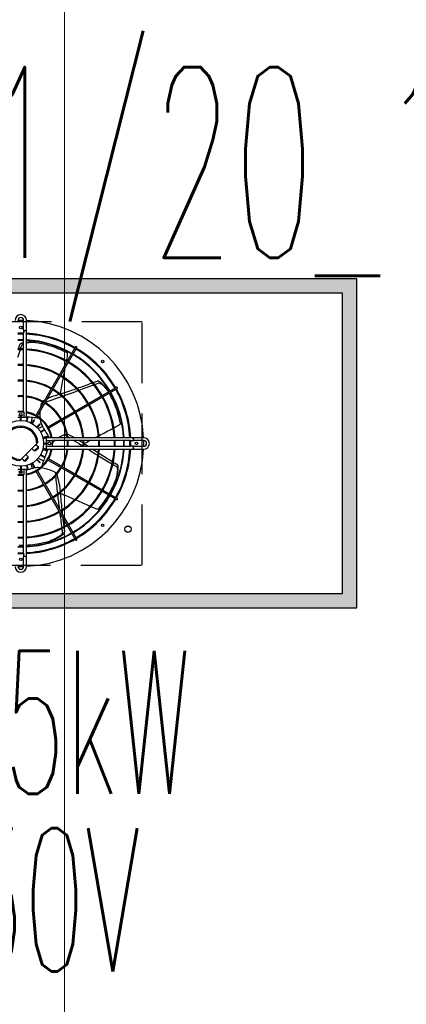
# Model space of a CAD drawing. Header units: millimetres. Extents: x -7955266 to 72030, y -46136 to 9299934.
# Tile 41 of 203: x -5182839 to -5182433, y 6617824 to 6618857. Entities that reach past the tile are written whole.
import ezdxf
from ezdxf.enums import TextEntityAlignment as Align

# ---------------------------------------------------------------- set-up
doc = ezdxf.new("R2010")
doc.units = ezdxf.units.MM
doc.header["$LTSCALE"] = 10
doc.linetypes.add('HIDDEN', pattern=[9.525, 6.35, -3.175])
for name, color, linetype, lineweight in [('!XREF', 8, 'Continuous', 5), ('BMS_urzadzenia_nr_obw_magistrala', 140, 'Continuous', 13), ('BMS_urzadzenia_WE_WY', 30, 'Continuous', 20), ('IE_ATRYBUTY_ BLOCK_1', 7, 'Continuous', 25), ('IE_ATRYBUTY_ BLOCK_2', 7, 'Continuous', 18), ('IE_urzadzenia', 30, 'Continuous', 25), ('IE_urzadzenia_nr_obw', 94, 'Continuous', 20), ('XREF_E_PRZ24002_rzut dachu$0$0-DACH-ISTN', 8, 'Continuous', 5), ('XREF_E_PRZ24002_rzut dachu$0$DO-HALA-WYMIAR', 8, 'Continuous', 5)]:
    doc.layers.add(name, color=color, linetype=linetype, lineweight=lineweight)
doc.styles.add('ROMANS', font='romans.shx', dxfattribs={"width": 0.8})
doc.styles.add('XREF_E_PRZ24002_rzut dachu$0$CP_ATTR', font='ROMANS.SHX')
doc.styles.add('XREF_E_PRZ24002_rzut dachu$0$ROMANS', font='romans.shx', dxfattribs={"width": 0.8})
doc.dimstyles.new('XREF_E_PRZ24002_rzut dachu$0$STANDARD', dxfattribs={"dimscale": 1.4, "dimtxt": 21, "dimasz": 0.5, "dimexe": 0.2, "dimexo": 0.1, "dimgap": 6, "dimtad": 1, "dimdec": 1, "dimrnd": 0.5, "dimzin": 12, "dimdsep": 46, "dimtxsty": 'XREF_E_PRZ24002_rzut dachu$0$ROMANS', "dimblk1": 'XREF_E_PRZ24002_rzut dachu$0$Q', "dimblk2": 'XREF_E_PRZ24002_rzut dachu$0$Q', "dimsah": 1, "dimcen": 0.5, "dimse1": 1, "dimse2": 1, "dimclrd": 8, "dimclre": 8, "dimclrt": 7, "dimadec": 0, "dimazin": 0, "dimtfac": 1, "dimtdec": 1, "dimtix": 1, "dimtmove": 2, "dimatfit": 3, "dimldrblk": 'XREF_E_PRZ24002_rzut dachu$0$Q', "dimfxl": 1, "dimtolj": 1, "dimtzin": 12, "dimarcsym": 0})

# ---------------------------------------------------------------- blocks, each defined once
blk = doc.blocks.new('XREF_E_PRZ24002_rzut dachu$0$Q')
for p, q in [((0, 20), (0, -20)), ((10.61, 10.61), (-10.61, -10.61))]:
    blk.add_line(p, q)
blk = doc.blocks.new('*D290')
at = {"layer": 'XREF_E_PRZ24002_rzut dachu$0$DO-HALA-WYMIAR', "color": 8, "lineweight": -2, "transparency": 16777216}
blk.add_line((-276589.79, 266438.33), (-276589.79, 267592.25), dxfattribs=at)
at = {"layer": 'XREF_E_PRZ24002_rzut dachu$0$DO-HALA-WYMIAR', "color": 8, "linetype": 'ByBlock', "lineweight": -2, "transparency": 16777216}
for p, rotation in [((-276589.79, 267593.25), 90), ((-276589.79, 266437.33), 270)]:
    blk.add_blockref('XREF_E_PRZ24002_rzut dachu$0$Q', p, dxfattribs=dict(at, rotation=rotation))
at = {"layer": 'XREF_E_PRZ24002_rzut dachu$0$DO-HALA-WYMIAR', "color": 7, "transparency": 16777216, "insert": (-276622.79, 267015.29), "char_height": 42, "attachment_point": 5, "rotation": 90, "style": 'XREF_E_PRZ24002_rzut dachu$0$ROMANS'}
blk.add_mtext('\\A1;1156', dxfattribs=at)
blk = doc.blocks.new('urzadzenie_klimatyzatorZ')
h = blk.add_hatch(color=256)
h.paths.add_polyline_path([(-337.5, -330), (337.5, -330), (337.5, -15), (-337.5, -15)], flags=16)
h.paths.add_polyline_path([(-352.5, -345), (352.5, -345), (352.5, 0), (-352.5, 0)])
at = {"linetype": 'HIDDEN'}
for p, q in [((127.5, -45), (-127.5, -45)), ((127.5, -300), (127.5, -45)), ((-127.5, -300), (127.5, -300))]:
    blk.add_line(p, q, dxfattribs=at)
for p, q in [((3, -53.5), (3, -43.5)), ((6, -53.5), (6, -43.5)), ((3, -53.5), (3, -55.5)), ((3, -55.5), (3, -57.4)), ((3, -139.5), (3, -57.4)), ((6, -55.5), (6, -53.5)), ((6, -57.4), (6, -55.5)), ((6, -145.5), (6, -57.4)), ((57.5, -71.4), (56.9, -72.5)), ((58.2, -73.2), (58.8, -72.2)), ((15.9, -143.5), (56.9, -72.5)), ((17.1, -144.3), (58.2, -73.2)), ((33.1, -123.3), (27.8, -125.8)), ((28.2, -155.4), (99.3, -114.3)), ((29, -156.6), (100, -115.6)), ((100.3, -113.7), (99.3, -114.3)), ((100, -115.6), (101.1, -115)), ((25.4, -127), (24.6, -127.4)), ((-3.2, -139.5), (3.2, -139.5)), ((0.4, -143.5), (-0.8, -143.2)), ((-0.3, -148.5), (-0.3, -144)), ((0.3, -144), (-0.3, -144)), ((0.3, -148.5), (0.3, -144)), ((0.5, -143.5), (0.4, -144)), ((3.2, -139.5), (3.2, -145.5)), ((17.1, -144.3), (15.9, -143.5)), ((-0.3, -145.5), (-3.2, -145.5)), ((-0.3, -146.9), (-0.7, -148.5)), ((3.2, -145.5), (0.3, -145.5)), ((6, -145.5), (3.2, -145.5)), ((5.9, -149.2), (7.1, -144.9)), ((6.5, -149.4), (7.7, -145)), ((7.7, -145), (7.1, -144.9)), ((11, -151.2), (12.4, -145.1)), ((11.7, -151.6), (14, -147.7)), ((12.3, -151.9), (14.5, -148)), ((14.5, -148), (14, -147.7)), ((16.8, -155.3), (19.9, -152.1)), ((17.2, -155.7), (20.4, -152.6)), ((23, -154.8), (18.3, -157)), ((20.4, -152.6), (19.9, -152.1)), ((22.9, -154.7), (22.4, -153.6)), ((20.6, -160.2), (24.5, -158)), ((20.9, -160.8), (24.8, -158.5)), ((23.1, -166), (27.5, -164.8)), ((23.5, -167.8), (29.1, -165.1)), ((24.8, -158.5), (24.5, -158)), ((27.6, -165.4), (27.5, -164.8)), ((29, -156.6), (28.2, -155.4)), ((56.7, -166.5), (50.6, -163.6)), ((0.2, -189.3), (16.8, -172.7)), ((15.9, -173.6), (18.5, -176.1)), ((16.8, -172.7), (18, -171.5)), ((23.3, -166.6), (27.6, -165.4)), ((24, -172.2), (28.5, -172.2)), ((24, -172.8), (28.5, -172.8)), ((115.1, -166.5), (27, -166.5)), ((27, -169.3), (27, -166.5)), ((27, -172.2), (27, -169.3)), ((27, -169.3), (33, -169.3)), ((27, -175.7), (27, -172.8)), ((28.5, -172.8), (28.5, -172.2)), ((33, -169.3), (33, -175.7)), ((115.1, -169.5), (33, -169.5)), ((117, -166.5), (115.1, -166.5)), ((115.1, -169.5), (117, -169.5)), ((118.9, -166.5), (117, -166.5)), ((117, -169.5), (118.9, -169.5)), ((129, -166.5), (118.9, -166.5)), ((129, -169.5), (118.9, -169.5)), ((5.3, -184.2), (7.8, -186.7)), ((11.7, -177.8), (14.2, -180.3)), ((14.2, -180.3), (18.5, -176.1)), ((15.5, -180.3), (14.2, -180.3)), ((18.5, -177.4), (15.5, -180.3)), ((18.5, -177.4), (18.5, -176.1)), ((20.6, -184.8), (24.5, -187)), ((20.9, -184.2), (24.8, -186.5)), ((23.1, -179), (27.5, -180.2)), ((23.3, -178.4), (27.6, -179.6)), ((28.2, -179.4), (23.5, -177.2)), ((27, -178.5), (27, -175.7)), ((33, -175.7), (27, -175.7)), ((27, -178.5), (115.1, -178.5)), ((27.5, -180.2), (27.6, -179.6)), ((28.2, -179.3), (28.6, -178.5)), ((33, -175.5), (115.1, -175.5)), ((117, -175.5), (115.1, -175.5)), ((115.1, -178.5), (117, -178.5)), ((118.9, -175.5), (117, -175.5)), ((117, -178.5), (118.9, -178.5)), ((118.9, -175.5), (129, -175.5)), ((118.9, -178.5), (129, -178.5)), ((-1, -190.5), (0.2, -189.3)), ((1.1, -188.4), (3.6, -191)), ((3.6, -191), (7.8, -186.7)), ((4.9, -191), (3.6, -191)), ((7.8, -188), (4.9, -191)), ((5.9, -195.8), (7.1, -200.1)), ((6.5, -195.6), (7.7, -200)), ((7.8, -188), (7.8, -186.7)), ((12.2, -198.8), (11, -193.8)), ((11.7, -193.4), (14, -197.3)), ((12.3, -193.1), (14.5, -197)), ((16.8, -189.7), (19.9, -192.9)), ((17.2, -189.3), (20.4, -192.4)), ((18.3, -188), (23.9, -190.7)), ((19.9, -192.9), (20.4, -192.4)), ((24.5, -187), (24.8, -186.5)), ((28.2, -189.6), (29, -188.4)), ((28.2, -189.6), (99.3, -230.7)), ((29, -188.4), (100, -229.4)), ((-3.2, -199.5), (-0.3, -199.5)), ((3.2, -205.5), (-3.2, -205.5)), ((-0.7, -196.5), (-0.3, -198.1)), ((-0.3, -196.5), (-0.3, -201)), ((-0.3, -201), (0.3, -201)), ((0.3, -196.5), (0.3, -201)), ((0.3, -199.5), (3.2, -199.5)), ((0.4, -201), (0.7, -202.5)), ((3, -287.5), (3, -205.5)), ((3.2, -199.5), (6, -199.5)), ((3.2, -199.5), (3.2, -205.5)), ((6, -287.5), (6, -199.5)), ((7.1, -200.1), (7.7, -200)), ((12.3, -198.8), (13.5, -198.5)), ((14, -197.3), (14.5, -197)), ((15.9, -201.5), (17.1, -200.7)), ((15.9, -201.5), (56.9, -272.5)), ((17.1, -200.7), (58.2, -271.8)), ((40.6, -215.7), (38.5, -206.5)), ((99.3, -230.7), (100.3, -231.3)), ((101.1, -230), (100, -229.4)), ((56.9, -272.5), (57.5, -273.6)), ((58.8, -272.8), (58.2, -271.8)), ((3, -287.5), (3, -289.5)), ((6, -289.5), (6, -287.5)), ((3, -289.5), (3, -291.4)), ((3, -301.5), (3, -291.4)), ((6, -291.4), (6, -289.5)), ((6, -301.5), (6, -291.4))]:
    blk.add_line(p, q)
for points in [[(-352.5, -345), (352.5, -345), (352.5, 0), (-352.5, 0)], [(-337.5, -330), (337.5, -330), (337.5, -15), (-337.5, -15)]]:
    blk.add_lwpolyline(points, close=True)
for centre, radius in [((0, -51), 1.35), ((85.9, -86.6), 1.35), ((0, -142.5), 1.5), ((0, -172.5), 24), ((30, -172.5), 1.5), ((121.5, -172.5), 1.35), ((0, -202.5), 1.5), ((85.9, -258.4), 1.35), ((112.5, -262.5), 3.38), ((0, -294), 1.35)]:
    blk.add_circle(centre, radius)
for centre, radius, start, end in [((0, -43.5), 6, 0, 180), ((0, -43.5), 3, 0, 180), ((0, -172.5), 129, 90, 91.3326), ((0, -172.5), 129, 88.6674, 90), ((0, -172.5), 129, 2.6659, 87.3341), ((0, -172.5), 115.5, 90, 91.4884), ((0, -172.5), 114.6, 90, 91.5001), ((0, -172.5), 115.5, 88.5116, 90), ((0, -172.5), 114.6, 88.4999, 90), ((4.5, -55.5), 1.5, 0, 180), ((0, -172.5), 115.5, 60.3721, 87.0223), ((0, -172.5), 114.6, 60.375, 86.9988), ((0, -172.5), 108.6, 90, 91.583), ((0, -172.5), 108, 90, 91.5918), ((0, -172.5), 108.6, 88.417, 90), ((0, -172.5), 108, 88.4082, 90), ((3.8, -70.7), 2.89, 105.4119, 152.3986), ((0, -172.5), 108.6, 60.3957, 86.8329), ((0, -172.5), 108, 60.3979, 86.8153), ((9.5, -117.7), 51.2, 85.9958, 93.9403), ((11.7, -110.1), 43.3, 83.4711, 97.54), ((0, -172.5), 106.7, 81.0509, 82.9516), ((0, -172.5), 106.7, 77.1432, 81.0504), ((0, -172.5), 106.7, 63.3522, 77.1426), ((58.1, -71.8), 0.75, 330, 150), ((0, -172.5), 99.1, 90, 91.7349), ((0, -172.5), 98.2, 90, 91.7508), ((0, -172.5), 99.1, 88.2651, 90), ((0, -172.5), 98.2, 88.2492, 90), ((0, -172.5), 99.1, 60.4337, 86.5286), ((0, -172.5), 98.2, 60.4376, 86.4967), ((45.2, -82.5), 6, 47.9334, 63.3497), ((43.2, -79.1), 6.02, 349.3732, 9.8478), ((0, -172.5), 108, 30.3979, 59.6021), ((0, -172.5), 108.6, 30.3957, 59.6043), ((0, -172.5), 114.6, 30.375, 59.625), ((0, -172.5), 115.5, 30.3721, 59.6279), ((0, -172.5), 82.7, 90, 92.0794), ((0, -172.5), 81.8, 90, 92.1023), ((0, -172.5), 82.7, 87.9206, 90), ((0, -172.5), 81.8, 87.8977, 90), ((0, -172.5), 82.7, 60.5197, 85.8384), ((0, -172.5), 81.8, 60.5255, 85.7926), ((0, -172.5), 98.2, 30.4376, 59.5624), ((0, -172.5), 99.1, 30.4337, 59.5663), ((0, -172.5), 81.8, 30.5255, 59.4745), ((0, -172.5), 82.7, 30.5197, 59.4803), ((0, -172.5), 66.3, 90, 92.5946), ((0, -172.5), 65.4, 90, 92.6304), ((0, -172.5), 66.3, 87.4054, 90), ((0, -172.5), 65.4, 87.3696, 90), ((0, -172.5), 66.3, 60.6484, 84.8054), ((0, -172.5), 65.4, 60.6574, 84.7337), ((0, -172.5), 49.9, 90, 93.4495), ((0, -172.5), 49, 90, 93.513), ((0, -172.5), 49.9, 86.5505, 90), ((0, -172.5), 49, 86.487, 90), ((0, -172.5), 49.9, 60.8619, 83.0885), ((0, -172.5), 65.4, 30.6574, 59.3426), ((0, -172.5), 66.3, 30.6484, 59.3516), ((0, -172.5), 99.1, 3.4714, 29.5663), ((0, -172.5), 106.7, 30.4028, 31.5231), ((0, -172.5), 106.7, 25.7146, 29.5968), ((0, -172.5), 108, 3.1847, 29.6021), ((0, -172.5), 108.6, 3.1671, 29.6043), ((0, -172.5), 114.6, 3.0012, 29.625), ((100.7, -114.4), 0.75, 300, 120), ((0, -172.5), 115.5, 2.9777, 29.6279), ((0, -172.5), 49, 60.8777, 82.9608), ((63.8, -141.8), 43.7, 166.1657, 171.6382), ((27.2, -132.8), 6, 157.2754, 166.1649), ((27.2, -132.8), 6, 141.0566, 157.2746), ((27.2, -132.8), 6, 115.7143, 132.1103), ((0, -172.5), 49, 30.8777, 59.1223), ((0, -172.5), 49.9, 30.8619, 59.1381), ((0, -172.5), 81.8, 4.2074, 29.4745), ((0, -172.5), 82.7, 4.1616, 29.4803), ((0, -172.5), 98.2, 3.5033, 29.5624), ((0, -172.5), 106.7, 11.9236, 25.7141), ((0, -172.5), 33.5, 90, 95.1455), ((0, -172.5), 33.5, 84.8545, 90), ((28.8, 18.1), 164, 260.054, 260.2535), ((0, -172.5), 33.5, 61.2848, 79.6668), ((0, -172.5), 32.6, 10.6222, 79.3778), ((28.8, 18.1), 164, 262.0111, 264.263), ((0, -172.5), 33.5, 31.2848, 58.7152), ((63.8, -141.8), 43.7, 176.4659, 185.364), ((0, -172.5), 65.4, 5.2663, 29.3426), ((0, -172.5), 66.3, 5.1946, 29.3516), ((0, -172.5), 18, 3.1897, 266.8103), ((63.8, -141.8), 43.7, 189.753, 190.8934), ((66.6, -133.9), 48.4, 198.4111, 205.5513), ((66.1, -132.6), 48.5, 201.0324, 205.577), ((166.9, -76.2), 164, 208.6254, 212.8344), ((0, -172.5), 49, 7.0392, 29.1223), ((0, -172.5), 49.9, 6.9115, 29.1381), ((100, -148.1), 6.02, 297.9446, 318.4192), ((98.5, -151.7), 6, 356.5049, 11.9211), ((0, -172.5), 16.8, 359.4153, 270.5847), ((0, -172.5), 33.5, 10.3332, 28.7152), ((63.8, -203.2), 43.7, 114.7381, 122.8535), ((48, -169), 6, 105.8468, 114.7364), ((48, -169), 6, 89.628, 105.846), ((48, -169), 6, 64.2857, 80.6818), ((0, -172.5), 33.5, 354.8545, 5.1455), ((0, -172.5), 49, 356.487, 3.513), ((0, -172.5), 49.9, 356.5505, 3.4495), ((0, -172.5), 65.4, 357.3696, 2.6304), ((0, -172.5), 66.3, 357.4054, 2.5946), ((0, -172.5), 81.8, 357.8977, 2.1023), ((0, -172.5), 82.7, 357.9206, 2.0794), ((0, -172.5), 98.2, 358.2492, 1.7508), ((0, -172.5), 99.1, 358.2651, 1.7349), ((0, -172.5), 108, 358.4082, 1.5918), ((0, -172.5), 108.6, 358.417, 1.583), ((0, -172.5), 114.6, 358.4999, 1.5001), ((0, -172.5), 115.5, 358.5116, 1.4884), ((117, -168), 1.5, 270, 90), ((129, -172.5), 6, 270, 90), ((0, -172.5), 129, 358.6674, 1.3326), ((129, -172.5), 3, 270, 90), ((0, -172.5), 32.6, 280.6222, 349.3778), ((0, -172.5), 129, 272.6659, 357.3341), ((179.4, -243), 164, 157.1969, 161.4059), ((0, -172.5), 33.5, 331.2848, 349.6668), ((0, -172.5), 49, 330.8777, 352.9608), ((0, -172.5), 49.9, 330.8619, 353.0885), ((0, -172.5), 65.4, 330.6574, 354.7337), ((0, -172.5), 66.3, 330.6484, 354.8054), ((0, -172.5), 81.8, 330.5255, 355.7926), ((0, -172.5), 82.7, 330.5197, 355.8384), ((0, -172.5), 98.2, 330.4376, 356.4967), ((0, -172.5), 99.1, 330.4337, 356.5286), ((0, -172.5), 108, 330.3979, 356.8153), ((0, -172.5), 108.6, 330.3957, 356.8329), ((0, -172.5), 114.6, 330.375, 356.9988), ((0, -172.5), 115.5, 330.3721, 357.0223), ((117, -177), 1.5, 270, 90), ((0, -172.5), 33.5, 301.2848, 328.7152), ((0, -172.5), 33.5, 264.8545, 275.1455), ((56.7, -356.7), 164, 109.6881, 109.9773), ((56.7, -356.7), 164, 105.7683, 108.0193), ((0, -172.5), 33.5, 280.3332, 298.7152), ((22.8, -246), 48.4, 95.5539, 102.6941), ((24.1, -245.8), 48.5, 98.1752, 102.7199), ((15.7, -241.5), 43.7, 86.8959, 88.0362), ((15.7, -241.5), 43.7, 63.3088, 82.5066), ((0, -172.5), 49, 300.8777, 329.1223), ((0, -172.5), 49.9, 300.8619, 329.1381), ((0, -172.5), 65.4, 300.6574, 329.3426), ((0, -172.5), 66.3, 300.6484, 329.3516), ((32.7, -207.8), 6, 54.4182, 63.3078), ((32.7, -207.8), 6, 38.1994, 54.4175), ((32.7, -207.8), 6, 12.8571, 29.2532), ((0, -172.5), 49, 277.0392, 299.1223), ((0, -172.5), 49.9, 276.9115, 299.1381), ((0, -172.5), 81.8, 300.5255, 329.4745), ((0, -172.5), 82.7, 300.5197, 329.4803), ((0, -172.5), 106.7, 334.2861, 338.1933), ((0, -172.5), 106.7, 338.1937, 340.0945), ((0, -172.5), 49, 266.487, 273.513), ((0, -172.5), 49.9, 266.5505, 273.4495), ((0, -172.5), 98.2, 300.4376, 329.5624), ((0, -172.5), 99.1, 300.4337, 329.5663), ((0, -172.5), 106.7, 320.4952, 329.5968), ((0, -172.5), 106.7, 330.4037, 334.2848), ((0, -172.5), 65.4, 275.2663, 299.3426), ((0, -172.5), 66.3, 275.1946, 299.3516), ((0, -172.5), 108, 300.3979, 329.6021), ((0, -172.5), 108.6, 300.3957, 329.6043), ((0, -172.5), 114.6, 300.375, 329.625), ((0, -172.5), 115.5, 300.3721, 329.6279), ((100.7, -230.6), 0.75, 240, 60), ((0, -172.5), 65.4, 267.3696, 272.6304), ((0, -172.5), 66.3, 267.4054, 272.5946), ((0, -172.5), 81.8, 274.2074, 299.4745), ((0, -172.5), 82.7, 274.1616, 299.4803), ((81.4, -235.4), 6.02, 246.5161, 266.9907), ((77.7, -236.5), 6, 305.0763, 320.4926), ((0, -172.5), 81.8, 267.8977, 272.1023), ((0, -172.5), 82.7, 267.9206, 272.0794), ((0, -172.5), 98.2, 273.5033, 299.5624), ((0, -172.5), 99.1, 273.4714, 299.5663), ((0, -172.5), 108, 273.1847, 299.6021), ((0, -172.5), 108.6, 273.1671, 299.6043), ((0, -172.5), 98.2, 268.2492, 271.7508), ((0, -172.5), 99.1, 268.2651, 271.7349), ((0, -172.5), 114.6, 273.0012, 299.625), ((0, -172.5), 115.5, 272.9777, 299.6279), ((0, -172.5), 106.7, 273.2242, 282.8571), ((0, -172.5), 106.7, 282.8575, 286.7647), ((0, -172.5), 106.7, 286.7652, 288.6659), ((58.1, -273.2), 0.75, 210, 30), ((0, -172.5), 108, 268.4082, 271.5918), ((0, -172.5), 108.6, 268.417, 271.583), ((0, -172.5), 114.6, 268.4999, 271.5001), ((0, -172.5), 115.5, 268.5116, 271.4884), ((0, -172.5), 106.7, 269.0665, 271.6112), ((4.5, -289.5), 1.5, 180, 0), ((0, -301.5), 6, 180, 0), ((0, -172.5), 129, 268.6674, 271.3326), ((0, -301.5), 3, 180, 0)]:
    blk.add_arc(centre, radius, start, end)
for centre, major_axis, ratio, start_param, end_param in [((1105.1, 4858.3), (-1143.6, -5010.6), 0.018843, 0.181938, 0.187017), ((1105.1, 4858.3), (-1148.9, -5033.8), 0.018843, 0.206114, 0.210059), ((1105.1, 4858.3), (-1148.9, -5033.8), 0.018843, 0.19712, 0.205219), ((-390.6, -1694.7), (-531.2, -2327.2), 0.040757, 2.343333, 2.346709), ((-390.6, -1694.7), (-531.2, -2327.2), 0.040757, 2.34174, 2.342778), ((-390.6, -1694.7), (-531.2, -2327.2), 0.040757, 2.333158, 2.339108), ((-390.6, -1694.7), (-531.2, -2327.2), 0.040757, 2.322894, 2.332595), ((4622.3, 2100.1), (-4630.5, -2229.9), 0.018843, 0.161837, 0.180909), ((4622.3, 2100.1), (-4652, -2240.3), 0.018843, 0.188944, 0.205219), ((4622.3, 2100.1), (-4630.5, -2229.9), 0.018843, 0.181938, 0.187017), ((4622.3, 2100.1), (-4652, -2240.3), 0.018843, 0.206114, 0.210059), ((4622.3, 2100.1), (-4652, -2240.3), 0.018843, 0.146026, 0.168097), ((4622.3, 2100.1), (-4630.5, -2229.9), 0.018843, 0.124789, 0.135982), ((4622.3, 2100.1), (-4630.5, -2229.9), 0.018843, 0.137514, 0.160637), ((4622.3, 2100.1), (-4652, -2240.3), 0.018843, 0.169281, 0.187941), ((4622.3, 2100.1), (-4652, -2240.3), 0.018843, 0.13987, 0.143016), ((-30.8, -118.6), (94.9, -21.6), 0.192511, -1.054205, -0.97772), ((-1433.6, -816.2), (-2150.7, -1035.7), 0.040757, 2.343333, 2.346709), ((4658.8, -2369.4), (4652, -2240.3), 0.018843, 3.281463, 3.284642), ((4658.8, -2369.4), (4652, -2240.3), 0.018843, 3.286266, 3.289555), ((-1433.6, -816.2), (-2150.7, -1035.7), 0.040757, 2.330442, 2.332595), ((-1433.6, -816.2), (-2150.7, -1035.7), 0.040757, 2.333158, 2.342778), ((22.9, -114.8), (42.2, -87.7), 0.192511, -1.054205, -1.035545), ((4658.8, -2369.4), (4652, -2240.3), 0.018843, 3.296618, 3.30969), ((4658.8, -2369.4), (4630.5, -2229.9), 0.018843, 3.271357, 3.277575), ((4658.8, -2369.4), (4630.5, -2229.9), 0.018843, 3.279106, 3.286668), ((-1433.6, -816.2), (-2150.7, -1035.7), 0.040757, 2.322894, 2.32675), ((4658.8, -2369.4), (4652, -2240.3), 0.018843, 3.31643, 3.329534), ((4658.8, -2369.4), (4630.5, -2229.9), 0.018843, 3.293869, 3.30223), ((4658.8, -2369.4), (4652, -2240.3), 0.018843, 3.330536, 3.346812), ((4658.8, -2369.4), (4630.5, -2229.9), 0.018843, 3.303429, 3.322502), ((59.4, -154.4), (-42.2, -87.7), 0.192511, -1.054205, -0.97772), ((4658.8, -2369.4), (4652, -2240.3), 0.018843, 3.347706, 3.351652), ((4658.8, -2369.4), (4630.5, -2229.9), 0.018843, 3.323531, 3.328609), ((51.2, -207.7), (-94.9, -21.6), 0.192511, -1.054205, -1.028833), ((1187.1, -5184.6), (1148.9, -5033.8), 0.018843, 3.281463, 3.284642), ((1187.1, -5184.6), (1148.9, -5033.8), 0.018843, 3.286266, 3.30969), ((1187.1, -5184.6), (1143.6, -5010.6), 0.018843, 3.266381, 3.277575), ((1187.1, -5184.6), (1148.9, -5033.8), 0.018843, 3.310873, 3.326886), ((1187.1, -5184.6), (1143.6, -5010.6), 0.018843, 3.279106, 3.30223), ((-1397.1, 547), (2150.7, -1035.7), 0.040757, -0.818699, -0.808998), ((-1397.1, 547), (2150.7, -1035.7), 0.040757, -0.808434, -0.798814), ((1187.1, -5184.6), (1148.9, -5033.8), 0.018843, 3.330889, 3.346812), ((1187.1, -5184.6), (1143.6, -5010.6), 0.018843, 3.303429, 3.307666), ((-1397.1, 547), (2150.7, -1035.7), 0.040757, -0.79826, -0.794884), ((1187.1, -5184.6), (1143.6, -5010.6), 0.018843, 3.312015, 3.322502), ((1187.1, -5184.6), (1148.9, -5033.8), 0.018843, 3.347706, 3.351652), ((1187.1, -5184.6), (1143.6, -5010.6), 0.018843, 3.323531, 3.328609)]:
    blk.add_ellipse(centre, major_axis=major_axis, ratio=ratio, start_param=start_param, end_param=end_param)
for points, knots in [([(3, -67), (2.6, -67), (2.3, -67.1), (1.6, -67.3), (1.2, -67.4), (0.7, -67.5), (0.6, -67.6), (0.2, -67.7), (0.1, -67.8), (-0.3, -68), (-0.5, -68.2), (-0.8, -68.4), (-0.8, -68.5), (-1, -68.7), (-1, -68.8), (-1, -68.9)], [105.823819, 105.823819, 105.823819, 105.823819, 109.253118, 109.253118, 112.682473, 112.682473, 114.39715, 114.39715, 116.111827, 116.111827, 118.548976, 118.548976, 119.767551, 119.767551, 120.608571, 120.608571, 120.608571, 120.608571]), ([(90.9, -116.7), (90.7, -116.4), (90.5, -116.1), (89.9, -115.3), (89.5, -114.7), (88.7, -113.7), (88.2, -113.1), (87.4, -112.1), (86.9, -111.6), (86, -110.7), (85.6, -110.2), (84.9, -109.5), (84.6, -109.3), (84.1, -108.8), (83.8, -108.6), (83.2, -108.1), (83, -107.9), (82.5, -107.6), (82.3, -107.5), (82, -107.4), (81.9, -107.3), (81.5, -107.1), (81.3, -107.1), (80.9, -107), (80.7, -107), (80.5, -107.1), (80.5, -107.1), (80.4, -107.1)], [72.856457, 72.856457, 72.856457, 72.856457, 76.498272, 76.498272, 82.972306, 82.972306, 89.446341, 89.446341, 95.920375, 95.920375, 102.39441, 102.39441, 105.823764, 105.823764, 109.253118, 109.253118, 112.682473, 112.682473, 114.39715, 114.39715, 116.111827, 116.111827, 118.548976, 118.548976, 119.767551, 119.767551, 120.608571, 120.608571, 120.608571, 120.608571]), ([(81.4, -109.2), (81.4, -109.1), (81.5, -109.1), (81.7, -109.1), (81.9, -109.1), (82.1, -109.1), (82.3, -109.1), (82.5, -109.2), (82.6, -109.2), (82.9, -109.3), (83, -109.4), (83.3, -109.5), (83.5, -109.6), (83.9, -109.8), (84.2, -110), (84.8, -110.4), (85, -110.6), (85.5, -111.1), (85.8, -111.3), (86.5, -111.9), (86.9, -112.3), (87.8, -113.2), (88.2, -113.7), (89, -114.7), (89.4, -115.1), (90.2, -116.1), (90.6, -116.7), (91.3, -117.6), (91.6, -118.1), (91.9, -118.6)], [116.818504, 116.818504, 116.818504, 116.818504, 117.674315, 117.674315, 118.90653, 118.90653, 120.138745, 120.138745, 121.370961, 121.370961, 122.9854, 122.9854, 124.599839, 124.599839, 127.828717, 127.828717, 131.057596, 131.057596, 134.286474, 134.286474, 140.459649, 140.459649, 146.632824, 146.632824, 152.805999, 152.805999, 158.979173, 158.979173, 164.453305, 164.453305, 164.453305, 164.453305]), ([(0.5, -143.5), (0.4, -143.5), (0.4, -143.5), (-0.2, -143.4), (-0.8, -143.2), (-1.4, -143)], [51.900767, 51.900767, 51.900767, 51.900767, 52.250056, 52.250056, 58.635791, 58.635791, 58.635791, 58.635791]), ([(28.2, -179.4), (28.2, -179.4), (28.2, -179.3), (28.3, -179), (28.5, -178.8), (28.6, -178.5)], [51.900767, 51.900767, 51.900767, 51.900767, 52.250056, 52.250056, 55.469243, 55.469243, 55.469243, 55.469243]), ([(100.3, -208.8), (100.4, -208.5), (100.5, -208.1), (100.8, -207.1), (101, -206.4), (101.3, -205.1), (101.4, -204.5), (101.7, -203.2), (101.8, -202.5), (102, -201.2), (102.1, -200.6), (102.2, -199.6), (102.2, -199.3), (102.2, -198.5), (102.2, -198.2), (102.2, -197.4), (102.2, -197.1), (102.2, -196.6), (102.1, -196.4), (102.1, -196), (102, -195.9), (101.9, -195.5), (101.8, -195.2), (101.6, -194.9), (101.5, -194.8), (101.4, -194.7), (101.3, -194.6), (101.2, -194.6)], [72.856457, 72.856457, 72.856457, 72.856457, 76.498272, 76.498272, 82.972306, 82.972306, 89.446341, 89.446341, 95.920375, 95.920375, 102.39441, 102.39441, 105.823764, 105.823764, 109.253118, 109.253118, 112.682473, 112.682473, 114.39715, 114.39715, 116.111827, 116.111827, 118.548976, 118.548976, 119.767551, 119.767551, 120.608571, 120.608571, 120.608571, 120.608571]), ([(100.3, -196.6), (100.3, -196.7), (100.4, -196.7), (100.6, -196.9), (100.6, -197), (100.8, -197.2), (100.9, -197.3), (101, -197.5), (101, -197.6), (101.1, -197.9), (101.1, -198.1), (101.2, -198.4), (101.2, -198.5), (101.3, -199), (101.3, -199.4), (101.4, -200.1), (101.4, -200.4), (101.4, -201.1), (101.3, -201.4), (101.3, -202.3), (101.2, -202.9), (101, -204.2), (100.9, -204.8), (100.7, -206), (100.6, -206.6), (100.3, -207.9), (100.1, -208.5), (99.7, -210.1), (99.4, -211.2), (99, -212.1)], [116.818504, 116.818504, 116.818504, 116.818504, 117.674315, 117.674315, 118.90653, 118.90653, 120.138745, 120.138745, 121.370961, 121.370961, 122.9854, 122.9854, 124.599839, 124.599839, 127.828717, 127.828717, 131.057596, 131.057596, 134.286474, 134.286474, 140.459649, 140.459649, 146.632824, 146.632824, 152.805999, 152.805999, 158.979173, 158.979173, 169.240552, 169.240552, 169.240552, 169.240552]), ([(43.6, -265.9), (43.7, -266), (43.7, -266.1), (43.7, -266.3), (43.6, -266.4), (43.6, -266.7), (43.5, -266.8), (43.4, -267), (43.3, -267.1), (43.2, -267.4), (43.1, -267.5), (42.9, -267.8), (42.8, -267.9), (42.4, -268.3), (42.2, -268.5), (41.7, -268.9), (41.4, -269.2), (40.8, -269.6), (40.6, -269.8), (39.8, -270.3), (39.3, -270.6), (38.2, -271.2), (37.7, -271.5), (36.6, -272.1), (36, -272.4), (34.9, -273), (34.3, -273.2), (32.7, -273.9), (31.7, -274.3), (30.8, -274.6)], [116.818504, 116.818504, 116.818504, 116.818504, 117.674315, 117.674315, 118.90653, 118.90653, 120.138745, 120.138745, 121.370961, 121.370961, 122.9854, 122.9854, 124.599839, 124.599839, 127.828717, 127.828717, 131.057596, 131.057596, 134.286474, 134.286474, 140.459649, 140.459649, 146.632824, 146.632824, 152.805999, 152.805999, 158.979173, 158.979173, 169.240552, 169.240552, 169.240552, 169.240552]), ([(34.1, -273.6), (34.5, -273.4), (34.8, -273.3), (35.8, -272.9), (36.4, -272.6), (37.6, -272), (38.2, -271.7), (39.4, -271.1), (40, -270.8), (41.1, -270.1), (41.7, -269.8), (42.5, -269.3), (42.8, -269.1), (43.4, -268.7), (43.7, -268.4), (44.2, -268), (44.5, -267.7), (44.9, -267.4), (45, -267.2), (45.2, -267), (45.3, -266.8), (45.6, -266.5), (45.7, -266.3), (45.8, -265.9), (45.9, -265.8), (45.9, -265.6), (45.9, -265.5), (45.9, -265.4)], [72.856457, 72.856457, 72.856457, 72.856457, 76.498272, 76.498272, 82.972306, 82.972306, 89.446341, 89.446341, 95.920375, 95.920375, 102.39441, 102.39441, 105.823764, 105.823764, 109.253118, 109.253118, 112.682473, 112.682473, 114.39715, 114.39715, 116.111827, 116.111827, 118.548976, 118.548976, 119.767551, 119.767551, 120.608571, 120.608571, 120.608571, 120.608571])]:
    blk.add_open_spline(points, degree=3, knots=knots)
for points in [[(-1.4, -143.1), (-1.2, -143.1), (-1, -143.2), (-0.8, -143.2)], [(20.4, -147.1), (20.5, -147.8), (20.6, -148.5), (20.7, -149.2)], [(36, -169.5), (35.1, -170.2), (34.2, -171), (33.4, -171.7)], [(20.2, -198), (19.5, -198), (18.8, -197.9), (18.1, -197.9)]]:
    blk.add_open_spline(points, degree=3)
at = {"layer": 'BMS_urzadzenia_nr_obw_magistrala', "style": 'ROMANS', "width": 0.5, "flags": 8}
blk.add_attdef('ADR_BMS', (401.6, -301.6), '', height=150, dxfattribs=at)
at = {"layer": 'BMS_urzadzenia_WE_WY', "style": 'ROMANS', "width": 0.5, "flags": 8}
blk.add_attdef('BMS_WE_WY', (401.6, -506.6), '', height=150, dxfattribs=at)
at = {"layer": 'IE_ATRYBUTY_ BLOCK_1', "style": 'ROMANS', "width": 0.5, "flags": 8}
blk.add_attdef('TYP', text='', height=200, dxfattribs=at).set_placement((0, 22.1), align=Align.CENTER)
at = {"layer": 'IE_ATRYBUTY_ BLOCK_2', "style": 'ROMANS', "width": 0.5, "flags": 8}
for tag, p in [('OPIS1', (0, -540)), ('OPIS2', (0, -726))]:
    blk.add_attdef(tag, text='', height=150, dxfattribs=at).set_placement(p, align=Align.CENTER)
at = {"layer": 'IE_urzadzenia_nr_obw', "style": 'ROMANS', "width": 0.5, "flags": 8}
blk.add_attdef('NR_OBW', (401.6, -115.6), '', height=150, dxfattribs=at)
blk = doc.blocks.new('XREF_E_PRZ24002_rzut dachu')
at = {"layer": 'XREF_E_PRZ24002_rzut dachu$0$0-DACH-ISTN', "linetype": 'ByBlock', "style": 'XREF_E_PRZ24002_rzut dachu$0$CP_ATTR', "flags": 9}
for tag, p, height, width in [('NAME', (-279398.18, 267206.19), 0.01, 2.430116), ('PRODUCER', (-279398.18, 267206.19), 0.01, 2.430116), ('PRODUCT-TYPE', (-279398.18, 267206.19), 0.01, 2.430116), ('ARTICLE', (-279398.18, 267206.19), 0.01, 2.430116), ('FLOW', (-279398.18, 267206.19), 0.01, 2.430116), ('OTHER', (-279398.18, 267206.19), 0.01, 2.430116), ('NAME', (-279644.05, 267204.19), 0.01, 3.078589), ('PRODUCER', (-279644.05, 267204.19), 0.01, 3.078589), ('PRODUCT-TYPE', (-279644.05, 267204.19), 0.01, 3.078589), ('ARTICLE', (-279644.05, 267204.19), 0.01, 3.078589), ('FLOW', (-279644.05, 267204.19), 0.01, 3.078589), ('OTHER', (-279644.05, 267204.19), 0.01, 3.078589), ('NAME', (-279880.82, 267079.33), 0.01, 0.520644), ('PRODUCER', (-279880.82, 267079.33), 0.01, 0.520644), ('PRODUCT-TYPE', (-279880.82, 267079.33), 0.01, 0.520644), ('ARTICLE', (-279880.82, 267079.33), 0.01, 0.520644), ('FLOW', (-279880.82, 267079.33), 0.01, 0.520644), ('OTHER', (-279880.82, 267079.33), 0.01, 0.520644), ('NAME', (-279828.75, 267079.33), 0.0001, 1), ('PRODUCER', (-279828.75, 267079.33), 0.0001, 1), ('PRODUCT-TYPE', (-279828.75, 267079.33), 0.0001, 1), ('ARTICLE', (-279828.75, 267079.33), 0.0001, 1), ('FLOW', (-279828.75, 267079.33), 0.0001, 1), ('OTHER', (-279828.75, 267079.33), 0.0001, 1), ('NAME', (-279558.18, 266590.11), 0.0001, 1), ('PRODUCER', (-279558.18, 266590.11), 0.0001, 1), ('PRODUCT-TYPE', (-279558.18, 266590.11), 0.0001, 1), ('ARTICLE', (-279558.18, 266590.11), 0.0001, 1), ('FLOW', (-279558.18, 266590.11), 0.0001, 1), ('OTHER', (-279558.18, 266590.11), 0.0001, 1), ('NAME', (-280739.27, 251288.91), 0.0001, 1), ('PRODUCER', (-280739.27, 251288.91), 0.0001, 1), ('PRODUCT-TYPE', (-280739.27, 251288.91), 0.0001, 1), ('ARTICLE', (-280739.27, 251288.91), 0.0001, 1), ('FLOW', (-280739.27, 251288.91), 0.0001, 1), ('OTHER', (-280739.27, 251288.91), 0.0001, 1), ('NAME', (-280605.65, 251288.91), 0.0001, 1), ('PRODUCER', (-280605.65, 251288.91), 0.0001, 1), ('PRODUCT-TYPE', (-280605.65, 251288.91), 0.0001, 1), ('ARTICLE', (-280605.65, 251288.91), 0.0001, 1), ('FLOW', (-280605.65, 251288.91), 0.0001, 1), ('OTHER', (-280605.65, 251288.91), 0.0001, 1), ('NAME', (-279957.38, 251288.91), 0.0001, 1), ('PRODUCER', (-279957.38, 251288.91), 0.0001, 1), ('PRODUCT-TYPE', (-279957.38, 251288.91), 0.0001, 1), ('ARTICLE', (-279957.38, 251288.91), 0.0001, 1), ('FLOW', (-279957.38, 251288.91), 0.0001, 1), ('OTHER', (-279957.38, 251288.91), 0.0001, 1)]:
    blk.add_attdef(tag, p, '', height=height, dxfattribs=dict(at, width=width))
for tag, p, height, rotation, width in [('NAME', (-279015.17, 267206.19), 0.0001, 180, 1), ('PRODUCER', (-279015.17, 267206.19), 0.0001, 180, 1), ('PRODUCT-TYPE', (-279015.17, 267206.19), 0.0001, 180, 1), ('ARTICLE', (-279015.17, 267206.19), 0.0001, 180, 1), ('FLOW', (-279015.17, 267206.19), 0.0001, 180, 1), ('OTHER', (-279015.17, 267206.19), 0.0001, 180, 1), ('PRODUCT-TYPE', (-278926.22, 267206.19), 0.015, 180, 0.592965), ('PRODUCER', (-278926.22, 267206.19), 0.015, 180, 0.592965), ('ARTICLE', (-278926.22, 267206.19), 0.015, 180, 0.592965), ('NAME', (-278926.22, 267206.19), 0.015, 180, 0.592965), ('FLOW', (-278926.22, 267206.19), 0.015, 180, 0.592965), ('OTHER', (-278926.22, 267206.19), 0.015, 180, 0.592965), ('PRODUCT-TYPE', (-279196.19, 267204.19), 0.0001, 180, 1), ('NAME', (-279196.19, 267204.19), 0.0001, 180, 1), ('PRODUCER', (-279196.19, 267204.19), 0.0001, 180, 1), ('ARTICLE', (-279196.19, 267204.19), 0.0001, 180, 1), ('FLOW', (-279196.19, 267204.19), 0.0001, 180, 1), ('OTHER', (-279196.19, 267204.19), 0.0001, 180, 1), ('PRODUCT-TYPE', (-279109.07, 267204.19), 0.015, 180, 0.580797), ('PRODUCER', (-279109.07, 267204.19), 0.015, 180, 0.580797), ('ARTICLE', (-279109.07, 267204.19), 0.015, 180, 0.580797), ('NAME', (-279109.07, 267204.19), 0.015, 180, 0.580797), ('FLOW', (-279109.07, 267204.19), 0.015, 180, 0.580797), ('OTHER', (-279109.07, 267204.19), 0.015, 180, 0.580797), ('NAME', (-281343.26, 251313.16), 0.0001, 180, 1), ('PRODUCER', (-281343.26, 251313.16), 0.0001, 180, 1), ('PRODUCT-TYPE', (-281343.26, 251313.16), 0.0001, 180, 1), ('ARTICLE', (-281343.26, 251313.16), 0.0001, 180, 1), ('FLOW', (-281343.26, 251313.16), 0.0001, 180, 1), ('OTHER', (-281343.26, 251313.16), 0.0001, 180, 1), ('NAME', (-281440.06, 251297.51), 0.0001, 135, 1), ('PRODUCER', (-281440.06, 251297.51), 0.0001, 135, 1), ('PRODUCT-TYPE', (-281440.06, 251297.51), 0.0001, 135, 1), ('ARTICLE', (-281440.06, 251297.51), 0.0001, 135, 1), ('FLOW', (-281440.06, 251297.51), 0.0001, 135, 1), ('OTHER', (-281440.06, 251297.51), 0.0001, 135, 1), ('NAME', (-281127.88, 251288.91), 0.0001, 180, 1), ('PRODUCER', (-281127.88, 251288.91), 0.0001, 180, 1), ('PRODUCT-TYPE', (-281127.88, 251288.91), 0.0001, 180, 1), ('ARTICLE', (-281127.88, 251288.91), 0.0001, 180, 1), ('FLOW', (-281127.88, 251288.91), 0.0001, 180, 1), ('OTHER', (-281127.88, 251288.91), 0.0001, 180, 1), ('NAME', (-281411.29, 251268.73), 0.0001, 315, 1), ('PRODUCER', (-281411.29, 251268.73), 0.0001, 315, 1), ('PRODUCT-TYPE', (-281411.29, 251268.73), 0.0001, 315, 1), ('ARTICLE', (-281411.29, 251268.73), 0.0001, 315, 1), ('FLOW', (-281411.29, 251268.73), 0.0001, 315, 1), ('OTHER', (-281411.29, 251268.73), 0.0001, 315, 1)]:
    blk.add_attdef(tag, p, '', height=height, rotation=rotation, dxfattribs=dict(at, width=width))
at = {"layer": 'XREF_E_PRZ24002_rzut dachu$0$0-DACH-ISTN', "linetype": 'ByBlock', "style": 'XREF_E_PRZ24002_rzut dachu$0$CP_ATTR', "text_generation_flag": 4, "width": 1, "flags": 9}
for tag, p, rotation in [('NAME', (-279463.18, 267141.19), 90), ('PRODUCER', (-279463.18, 267141.19), 90), ('PRODUCT-TYPE', (-279463.18, 267141.19), 90), ('ARTICLE', (-279463.18, 267141.19), 90), ('FLOW', (-279463.18, 267141.19), 90), ('OTHER', (-279463.18, 267141.19), 90), ('NAME', (-281127.88, 251288.91), 180), ('PRODUCER', (-281127.88, 251288.91), 180), ('PRODUCT-TYPE', (-281127.88, 251288.91), 180), ('ARTICLE', (-281127.88, 251288.91), 180), ('FLOW', (-281127.88, 251288.91), 180), ('OTHER', (-281127.88, 251288.91), 180)]:
    blk.add_attdef(tag, p, '', height=0.0001, rotation=rotation, dxfattribs=at)
at = {"layer": 'XREF_E_PRZ24002_rzut dachu$0$0-DACH-ISTN', "linetype": 'ByBlock', "style": 'XREF_E_PRZ24002_rzut dachu$0$CP_ATTR', "flags": 9}
for tag, p, height, rotation in [('PRODUCT-TYPE', (-279586.68, 266526.19), 0.0025, 180), ('PRODUCER', (-279586.68, 266526.19), 0.0025, 180), ('ARTICLE', (-279586.68, 266526.19), 0.0025, 180), ('NAME', (-279586.68, 266526.19), 0.0025, 180), ('FLOW', (-279586.68, 266526.19), 0.0025, 180), ('OTHER', (-279586.68, 266526.19), 0.0025, 180), ('NAME', (-281440.06, 251297.51), 0.0001, 315), ('PRODUCER', (-281440.06, 251297.51), 0.0001, 315), ('PRODUCT-TYPE', (-281440.06, 251297.51), 0.0001, 315), ('ARTICLE', (-281440.06, 251297.51), 0.0001, 315), ('FLOW', (-281440.06, 251297.51), 0.0001, 315), ('OTHER', (-281440.06, 251297.51), 0.0001, 315), ('NAME', (-281117.1, 251288.91), 0.0001, 180), ('PRODUCER', (-281117.1, 251288.91), 0.0001, 180), ('PRODUCT-TYPE', (-281117.1, 251288.91), 0.0001, 180), ('ARTICLE', (-281117.1, 251288.91), 0.0001, 180), ('FLOW', (-281117.1, 251288.91), 0.0001, 180), ('OTHER', (-281117.1, 251288.91), 0.0001, 180), ('NAME', (-280739.27, 251288.91), 0.0001, 180), ('PRODUCER', (-280739.27, 251288.91), 0.0001, 180), ('PRODUCT-TYPE', (-280739.27, 251288.91), 0.0001, 180), ('ARTICLE', (-280739.27, 251288.91), 0.0001, 180), ('FLOW', (-280739.27, 251288.91), 0.0001, 180), ('OTHER', (-280739.27, 251288.91), 0.0001, 180), ('NAME', (-279957.38, 251288.91), 0.0001, 180), ('PRODUCER', (-279957.38, 251288.91), 0.0001, 180), ('PRODUCT-TYPE', (-279957.38, 251288.91), 0.0001, 180), ('ARTICLE', (-279957.38, 251288.91), 0.0001, 180), ('FLOW', (-279957.38, 251288.91), 0.0001, 180), ('OTHER', (-279957.38, 251288.91), 0.0001, 180)]:
    blk.add_attdef(tag, p, '', height=height, rotation=rotation, dxfattribs=at)
at = {"layer": 'XREF_E_PRZ24002_rzut dachu$0$0-DACH-ISTN', "linetype": 'ByBlock', "style": 'XREF_E_PRZ24002_rzut dachu$0$CP_ATTR'}
for tag, p, height, flags in [('GROUP', (-281520.03, 251451.25), 0.00005, 1), ('NUMBER', (-281520.03, 251451.25), 0.00005, 1), ('PRODUCER', (-281520.03, 251451.25), 0.00005, 1), ('ARTICLE', (-281520.03, 251451.25), 0.00005, 1), ('PRODUCT-TYPE', (-281520.03, 251451.25), 0.00005, 1), ('ORDER-NO', (-281520.03, 251451.25), 0.00005, 1), ('CHARACTER', (-281520.03, 251451.25), 0.00005, 1), ('DN', (-281520.03, 251451.25), 0.00005, 1), ('NAME', (-281520.03, 251451.25), 0.00005, 1), ('TEMPERATURE', (-281520.03, 251451.25), 0.00005, 1), ('FLOW', (-281520.03, 251451.25), 0.00005, 1), ('POWER', (-281520.03, 251451.25), 0.00005, 1), ('VOLTAGE', (-281520.03, 251451.25), 0.00005, 1), ('WEIGHT', (-281520.03, 251451.25), 0.00005, 1), ('PN', (-281520.03, 251451.25), 0.00005, 1), ('H', (-281520.03, 251451.25), 0.00005, 1), ('VAL', (-281520.03, 251451.25), 0.00005, 1), ('NAME', (-281343.26, 251313.16), 0.0001, 9), ('PRODUCER', (-281343.26, 251313.16), 0.0001, 9), ('PRODUCT-TYPE', (-281343.26, 251313.16), 0.0001, 9), ('ARTICLE', (-281343.26, 251313.16), 0.0001, 9), ('FLOW', (-281343.26, 251313.16), 0.0001, 9), ('OTHER', (-281343.26, 251313.16), 0.0001, 9), ('NAME', (-281127.88, 251288.91), 0.0001, 9), ('PRODUCER', (-281127.88, 251288.91), 0.0001, 9), ('PRODUCT-TYPE', (-281127.88, 251288.91), 0.0001, 9), ('ARTICLE', (-281127.88, 251288.91), 0.0001, 9), ('FLOW', (-281127.88, 251288.91), 0.0001, 9), ('OTHER', (-281127.88, 251288.91), 0.0001, 9), ('NAME', (-280750.05, 251288.91), 0.0001, 9), ('PRODUCER', (-280750.05, 251288.91), 0.0001, 9), ('PRODUCT-TYPE', (-280750.05, 251288.91), 0.0001, 9), ('ARTICLE', (-280750.05, 251288.91), 0.0001, 9), ('FLOW', (-280750.05, 251288.91), 0.0001, 9), ('OTHER', (-280750.05, 251288.91), 0.0001, 9), ('NAME', (-280647.27, 251288.91), 0.0001, 9), ('PRODUCER', (-280647.27, 251288.91), 0.0001, 9), ('PRODUCT-TYPE', (-280647.27, 251288.91), 0.0001, 9), ('ARTICLE', (-280647.27, 251288.91), 0.0001, 9), ('FLOW', (-280647.27, 251288.91), 0.0001, 9), ('OTHER', (-280647.27, 251288.91), 0.0001, 9), ('NAME', (-281393.61, 251261.41), 0.0001, 9), ('PRODUCER', (-281393.61, 251261.41), 0.0001, 9), ('PRODUCT-TYPE', (-281393.61, 251261.41), 0.0001, 9), ('ARTICLE', (-281393.61, 251261.41), 0.0001, 9), ('FLOW', (-281393.61, 251261.41), 0.0001, 9), ('OTHER', (-281393.61, 251261.41), 0.0001, 9), ('GROUP', (-281345.5, 250753.98), 0.00005, 1), ('NUMBER', (-281345.5, 250753.98), 0.00005, 1), ('PRODUCER', (-281345.5, 250753.98), 0.00005, 1), ('ARTICLE', (-281345.5, 250753.98), 0.00005, 1), ('PRODUCT-TYPE', (-281345.5, 250753.98), 0.00005, 1), ('ORDER-NO', (-281345.5, 250753.98), 0.00005, 1), ('CHARACTER', (-281345.5, 250753.98), 0.00005, 1), ('DN', (-281345.5, 250753.98), 0.00005, 1), ('NAME', (-281345.5, 250753.98), 0.00005, 1), ('TEMPERATURE', (-281345.5, 250753.98), 0.00005, 1), ('FLOW', (-281345.5, 250753.98), 0.00005, 1), ('POWER', (-281345.5, 250753.98), 0.00005, 1), ('VOLTAGE', (-281345.5, 250753.98), 0.00005, 1), ('WEIGHT', (-281345.5, 250753.98), 0.00005, 1), ('PN', (-281345.5, 250753.98), 0.00005, 1), ('H', (-281345.5, 250753.98), 0.00005, 1), ('VAL', (-281345.5, 250753.98), 0.00005, 1)]:
    blk.add_attdef(tag, p, '', height=height, dxfattribs=dict(at, flags=flags))
at = {"layer": 'XREF_E_PRZ24002_rzut dachu$0$0-DACH-ISTN', "linetype": 'ByBlock', "style": 'XREF_E_PRZ24002_rzut dachu$0$CP_ATTR', "text_generation_flag": 4, "width": 1, "flags": 9}
for tag in ['NAME', 'PRODUCER', 'PRODUCT-TYPE', 'ARTICLE', 'FLOW', 'OTHER']:
    blk.add_attdef(tag, (-280739.27, 251288.91), '', height=0.0001, dxfattribs=at)
at = {"layer": 'XREF_E_PRZ24002_rzut dachu$0$0-DACH-ISTN', "linetype": 'ByBlock', "style": 'XREF_E_PRZ24002_rzut dachu$0$CP_ATTR', "flags": 9}
for tag, p in [('GROUP', (-280584.33, 251288.18)), ('ARTICLE', (-280584.33, 251288.17)), ('PRODUCT-TYPE', (-280584.33, 251288.17)), ('ORDER-NO', (-280584.33, 251288.16)), ('PRODUCER', (-280584.33, 251288.16)), ('NAME', (-280584.32, 251288.18)), ('NUMBER', (-280584.33, 251288.18)), ('TEMPERATURE', (-280584.31, 251288.18)), ('FLOW', (-280584.31, 251288.18)), ('CHARACTER', (-280584.31, 251288.17)), ('POWER', (-280584.31, 251288.16)), ('VOLTAGE', (-280584.31, 251288.16)), ('PN', (-280584.3, 251288.18)), ('OTHER', (-280584.3, 251288.18)), ('DN', (-280584.3, 251288.17))]:
    blk.add_attdef(tag, text='', height=0.002, dxfattribs=at).set_placement(p, align=Align.MIDDLE_LEFT)
at = {"layer": 'XREF_E_PRZ24002_rzut dachu$0$0-DACH-ISTN', "linetype": 'ByBlock', "style": 'XREF_E_PRZ24002_rzut dachu$0$CP_ATTR', "width": 1, "flags": 9}
for tag, height, p in [('GROUP', 0.00158, (-279928.78, 251288.33)), ('ARTICLE', 0.00158, (-279928.78, 251288.33)), ('PRODUCT-TYPE', 0.00158, (-279928.78, 251288.33)), ('ORDER-NO', 0.00157, (-279928.78, 251288.32)), ('PRODUCER', 0.00158, (-279928.78, 251288.32)), ('NAME', 0.00158, (-279928.77, 251288.34)), ('NUMBER', 0.00158, (-279928.78, 251288.34)), ('TEMPERATURE', 0.00158, (-279928.77, 251288.34)), ('OTHER', 0.00158, (-279928.76, 251288.34)), ('CHARACTER', 0.00158, (-279928.76, 251288.33)), ('FLOW', 0.00158, (-279928.76, 251288.33)), ('POWER', 0.00158, (-279928.76, 251288.32)), ('VOLTAGE', 0.00158, (-279928.76, 251288.32)), ('DN', 0.00158, (-279928.75, 251288.33)), ('PN', 0.00158, (-279928.75, 251288.33))]:
    blk.add_attdef(tag, text='', height=height, dxfattribs=at).set_placement(p, align=Align.MIDDLE_LEFT)
at = {"layer": 'XREF_E_PRZ24002_rzut dachu$0$DO-HALA-WYMIAR'}
dim = blk.add_linear_dim(base=(-276589.79, 267593.25), p1=(-276822.68, 266437.33, 0), p2=(-276822.68, 267593.25, 0), angle=90, dimstyle='XREF_E_PRZ24002_rzut dachu$0$STANDARD', override={"dimscale": 2}, dxfattribs=at)
dim.commit()
dim.dimension.update_dxf_attribs({"geometry": '*D290', "text_midpoint": (-276622.79, 267015.29)})

msp = doc.modelspace()

# ---------------------------------------------------------------- block references
at = {"layer": '!XREF', "xscale": 10, "yscale": 10, "zscale": 10}
msp.add_blockref('XREF_E_PRZ24002_rzut dachu', (-2416894, 3950814.3, 0), dxfattribs=at)
at = {"layer": 'IE_urzadzenia'}
msp.add_blockref('urzadzenie_klimatyzatorZ', (-5182837.8, 6618584.9, 0), dxfattribs=at).add_auto_attribs({'OPIS1': '0,65kW', 'OPIS2': '230V', 'TYP': 'SPLIT 1/20_1'})

doc.saveas('drawing.dxf')
